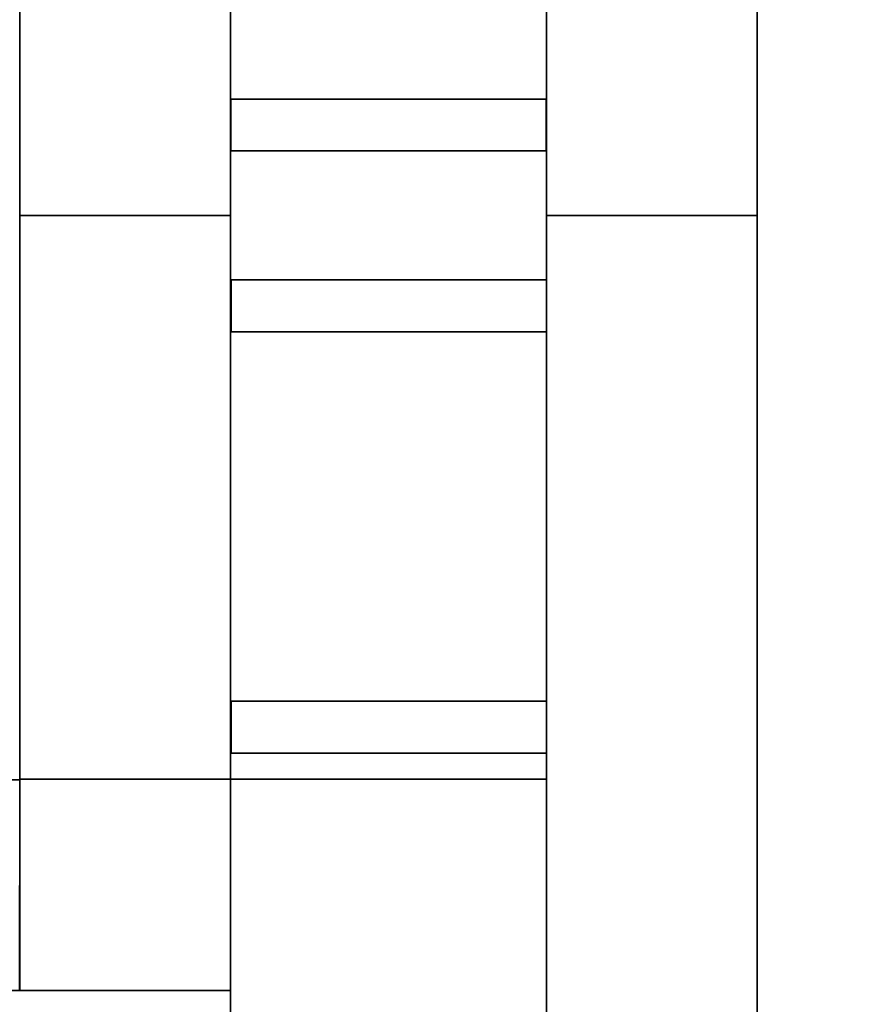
# Model space of a CAD drawing. Header units: millimetres. Extents: x -35 to 33166, y -35 to 31591.
# Tile 41 of 100: x 4347 to 4750, y 213 to 688. Entities that reach past the tile are written whole.
import ezdxf

# ---------------------------------------------------------------- set-up
doc = ezdxf.new("R2010")
doc.units = ezdxf.units.MM
doc.header["$LTSCALE"] = 25.4
doc.layers.get('0').update_dxf_attribs({"true_color": 0xffffff})
for name, color, linetype, true_color in [('end caps & lintels', 7, 'Continuous', 0xffa500), ('ICF - L1', 7, 'Continuous', 0xb4b464), ('ICF - L2', 7, 'Continuous', 0x64ff64)]:
    doc.layers.add(name, color=color, linetype=linetype, true_color=true_color)

# ---------------------------------------------------------------- blocks, each defined once
blk = doc.blocks.new('6XR35_90_C_Web')
for p, q in [((-76.07, -46.84, -12.5), (-76.07, 46.84, -12.5)), ((-76.07, 46.84, -12.5), (76.07, 46.84, -12.5)), ((76.07, 46.84, 12.5), (-76.07, 46.84, 12.5)), ((-76.07, 46.84, 12.5), (-76.07, -46.84, 12.5)), ((-76.07, 46.84, -12.5), (-76.07, 46.84, 12.5)), ((76.07, 46.84, -12.5), (76.07, -46.84, -12.5)), ((76.07, -46.84, 12.5), (76.07, 46.84, 12.5)), ((76.07, 46.84, 12.5), (76.07, 46.84, -12.5)), ((76.07, -46.84, -12.5), (-76.07, -46.84, -12.5)), ((-76.07, -46.84, 12.5), (76.07, -46.84, 12.5)), ((-76.07, -46.84, 12.5), (-76.07, -46.84, -12.5)), ((76.07, -46.84, -12.5), (76.07, -46.84, 12.5))]:
    blk.add_line(p, q)
blk = doc.blocks.new('Group8159')
for p, q in [((-254, -254, 366.53), (-1092.2, -254, 366.53)), ((-254, -254, 0), (-1092.2, -254, 0)), ((-254, -627.8, 366.53), (-254, -254, 366.53)), ((-254, -254, 0), (-254, -627.8, 0)), ((-254, -254, 0), (-254, -254, 366.53)), ((-1092.2, -355.6, 366.53), (-355.6, -355.6, 366.53)), ((-355.6, -355.6, 0), (-1092.2, -355.6, 0)), ((-355.6, -355.6, 366.53), (-355.6, -627.8, 366.53)), ((-355.6, -355.6, 366.53), (-355.6, -355.6, 0)), ((-355.6, -627.8, 0), (-355.6, -355.6, 0)), ((-355.6, -627.8, 366.53), (-254, -627.8, 366.53)), ((-355.6, -627.8, 366.53), (-355.6, -627.8, 0)), ((-355.6, -627.8, 0), (-254, -627.8, 0)), ((-254, -627.8, 0), (-254, -627.8, 366.53))]:
    blk.add_line(p, q)
blk = doc.blocks.new('Group8160')
for p, q in [((0, -627.8, 366.53), (0, 0, 366.53)), ((0, -627.8, 0), (0, 0, 0)), ((-101.6, -227.96, 366.53), (-101.6, -627.8, 366.53)), ((-101.6, -627.8, 0), (-101.6, -227.96, 0)), ((-101.6, -627.8, 366.53), (0, -627.8, 366.53)), ((-101.6, -627.8, 366.53), (-101.6, -627.8, 0)), ((-101.6, -627.8, 0), (0, -627.8, 0)), ((0, -627.8, 0), (0, -627.8, 366.53))]:
    blk.add_line(p, q)
blk = doc.blocks.new('6XR35_90_C_MSG#71')
for name in ['Group8160', 'Group8159']:
    blk.add_blockref(name, (0, 0))
at = {"extrusion": (9.17096e-16, 1, -1.15708e-14)}
for p in [(177.8, 99.45, -381), (177.8, 99.45, -584.2)]:
    blk.add_blockref('6XR35_90_C_Web', p, dxfattribs=at)
blk = doc.blocks.new('Group8155')
for p, q in [((-513.02, -254, 366.53), (-627.8, -254, 366.53)), ((-627.8, -254, 366.53), (-627.8, -355.6, 366.53)), ((-627.8, -254, 0), (-627.8, -355.6, 0)), ((-627.8, -254, 366.53), (-627.8, -254, 0)), ((-627.8, -254, 0), (-254, -254, 0)), ((-513.02, -355.6, 366.53), (-513.02, -254, 366.53)), ((-513.02, -355.6, 457.2), (-513.02, -254, 457.2)), ((-513.02, -254, 457.2), (-513.02, -254, 366.53)), ((-254, -254, 457.2), (-513.02, -254, 457.2)), ((-254, -254, 457.2), (-254, -254, 0)), ((-254, -254, 457.2), (-254, -402.85, 457.2)), ((-254, -254, 0), (-254, -402.85, 0)), ((-627.8, -355.6, 366.53), (-513.02, -355.6, 366.53)), ((-627.8, -355.6, 0), (-627.8, -355.6, 366.53)), ((-627.8, -355.6, 0), (-355.6, -355.6, 0)), ((-513.02, -355.6, 366.53), (-513.02, -355.6, 457.2)), ((-355.6, -355.6, 457.2), (-513.02, -355.6, 457.2)), ((-355.6, -402.85, 457.2), (-355.6, -355.6, 457.2)), ((-355.6, -355.6, 457.2), (-355.6, -355.6, 0)), ((-355.6, -355.6, 0), (-355.6, -402.85, 0)), ((-355.6, -402.85, 0), (-254, -402.85, 0)), ((-254, -402.85, 457.2), (-355.6, -402.85, 457.2)), ((-355.6, -402.85, 457.2), (-355.6, -402.85, 0)), ((-254, -402.85, 0), (-254, -402.85, 457.2))]:
    blk.add_line(p, q)
blk = doc.blocks.new('Group8156')
for p, q in [((-513.02, 0, 366.53), (-627.8, 0, 366.53)), ((-627.8, 0, 366.53), (-627.8, -101.6, 366.53)), ((-627.8, 0, 0), (-627.8, -101.6, 0)), ((-627.8, 0, 366.53), (-627.8, 0, 0)), ((0, 0, 0), (-627.8, 0, 0)), ((-627.8, -101.6, 366.53), (-513.02, -101.6, 366.53)), ((-627.8, -101.6, 0), (-627.8, -101.6, 366.53)), ((-227.79, -101.6, 0), (-627.8, -101.6, 0))]:
    blk.add_line(p, q)
blk = doc.blocks.new('6XR35_90_C_MSG#70')
for name in ['Group8156', 'Group8155']:
    blk.add_blockref(name, (0, 0))
at = {"extrusion": (1, -1.02405e-15, -1.15708e-14)}
blk.add_blockref('6XR35_90_C_Web', (-177.67, 97.84, -584.2), dxfattribs=at)
blk = doc.blocks.new('Group7845')
for p, q in [((-627.8, -254, 0), (-627.8, -355.6, 0)), ((-627.8, -355.6, 457.2), (-627.8, -254, 457.2)), ((-627.8, -254, 457.2), (-627.8, -254, 0)), ((-254, -254, 0), (-627.8, -254, 0)), ((-254, -254, 457.2), (-627.8, -254, 457.2)), ((-254, -685.8, 0), (-254, -254, 0)), ((-254, -254, 457.2), (-254, -254, 0)), ((-254, -254, 457.2), (-254, -685.8, 457.2)), ((-627.8, -355.6, 0), (-627.8, -355.6, 457.2)), ((-355.6, -355.6, 0), (-627.8, -355.6, 0)), ((-355.6, -355.6, 457.2), (-627.8, -355.6, 457.2)), ((-355.6, -685.8, 457.2), (-355.6, -355.6, 457.2)), ((-355.6, -355.6, 457.2), (-355.6, -355.6, 0)), ((-355.6, -685.8, 0), (-355.6, -355.6, 0))]:
    blk.add_line(p, q)
blk = doc.blocks.new('Group7846')
for p, q in [((-627.8, 0, 0), (-627.8, -101.6, 0)), ((-627.8, -101.6, 457.2), (-627.8, 0, 457.2)), ((-627.8, 0, 457.2), (-627.8, 0, 0)), ((-627.8, 0, 457.2), (0, 0, 457.2)), ((0, 0, 0), (-627.8, 0, 0)), ((-627.8, -101.6, 0), (-627.8, -101.6, 457.2)), ((-227.79, -101.6, 457.2), (-627.8, -101.6, 457.2)), ((-227.79, -101.6, 0), (-627.8, -101.6, 0))]:
    blk.add_line(p, q)
blk = doc.blocks.new('6XR35_90_C_MSG#32')
for name in ['Group7846', 'Group7845']:
    blk.add_blockref(name, (0, 0))
at = {"extrusion": (1, -1.02405e-15, 1.15708e-14)}
for p in [(-177.67, 358.96, -584.2), (-177.67, 358.96, -381)]:
    blk.add_blockref('6XR35_90_C_Web', p, dxfattribs=at)
at = {"extrusion": (1, -1.02405e-15, -1.15708e-14)}
for p in [(-177.67, 97.84, -584.2), (-177.67, 97.84, -381)]:
    blk.add_blockref('6XR35_90_C_Web', p, dxfattribs=at)
blk = doc.blocks.new('Group7842')
for p, q in [((-402.85, -355.6, 457.2), (-402.85, -254, 457.2)), ((-402.85, -254, 457.2), (-402.85, -254, 0)), ((-402.85, -254, 0), (-402.85, -355.6, 0)), ((-402.85, -254, 0), (-254, -254, 0)), ((-402.85, -254, 457.2), (-254, -254, 457.2)), ((-254, -627.8, 0), (-254, -254, 0)), ((-254, -254, 457.2), (-254, -254, 0)), ((-254, -627.8, 457.2), (-254, -254, 457.2)), ((-402.85, -355.6, 0), (-402.85, -355.6, 457.2)), ((-402.85, -355.6, 0), (-355.6, -355.6, 0)), ((-355.6, -355.6, 457.2), (-402.85, -355.6, 457.2)), ((-355.6, -355.6, 0), (-355.6, -627.8, 0)), ((-355.6, -627.8, 457.2), (-355.6, -355.6, 457.2)), ((-355.6, -355.6, 457.2), (-355.6, -355.6, 0)), ((-254, -627.8, 457.2), (-355.6, -627.8, 457.2)), ((-355.6, -627.8, 457.2), (-355.6, -627.8, 0)), ((-355.6, -627.8, 0), (-254, -627.8, 0)), ((-254, -627.8, 0), (-254, -627.8, 457.2))]:
    blk.add_line(p, q)
blk = doc.blocks.new('Group7843')
for p, q in [((0, -627.8, 0), (0, 0, 0)), ((0, 0, 457.2), (0, -627.8, 457.2)), ((-101.6, -227.96, 0), (-101.6, -627.8, 0)), ((-101.6, -627.8, 457.2), (-101.6, -227.96, 457.2)), ((0, -627.8, 457.2), (-101.6, -627.8, 457.2)), ((-101.6, -627.8, 457.2), (-101.6, -627.8, 0)), ((-101.6, -627.8, 0), (0, -627.8, 0)), ((0, -627.8, 0), (0, -627.8, 457.2))]:
    blk.add_line(p, q)
blk = doc.blocks.new('6XR35_90_C_MSG#31')
for name in ['Group7843', 'Group7842']:
    blk.add_blockref(name, (0, 0))
at = {"extrusion": (9.17096e-16, 1, 1.15708e-14)}
blk.add_blockref('6XR35_90_C_Web', (177.8, 360.57, -584.2), dxfattribs=at)
at = {"extrusion": (9.17096e-16, 1, -1.15708e-14)}
blk.add_blockref('6XR35_90_C_Web', (177.8, 99.45, -584.2), dxfattribs=at)
blk = doc.blocks.new('Group#3566')
for p, q in [((-402.85, -355.6, 457.2), (-402.85, -254, 457.2)), ((-402.85, -254, 457.2), (-402.85, -254, 0)), ((-402.85, -254, 0), (-402.85, -355.6, 0)), ((-402.85, -254, 0), (-254, -254, 0)), ((-402.85, -254, 457.2), (-254, -254, 457.2)), ((-254, -513.02, 0), (-254, -254, 0)), ((-254, -254, 457.2), (-254, -254, 0)), ((-254, -627.8, 457.2), (-254, -254, 457.2)), ((-402.85, -355.6, 0), (-402.85, -355.6, 457.2)), ((-402.85, -355.6, 0), (-355.6, -355.6, 0)), ((-355.6, -355.6, 457.2), (-402.85, -355.6, 457.2)), ((-355.6, -627.8, 457.2), (-355.6, -355.6, 457.2)), ((-355.6, -355.6, 457.2), (-355.6, -355.6, 0)), ((-355.6, -355.6, 0), (-355.6, -513.02, 0)), ((-355.6, -513.02, 0), (-254, -513.02, 0)), ((-355.6, -513.02, 358.07), (-254, -513.02, 358.07)), ((-355.6, -513.02, 358.07), (-355.6, -513.02, 0)), ((-355.6, -627.8, 358.07), (-355.6, -513.02, 358.07)), ((-254, -513.02, 0), (-254, -513.02, 358.07)), ((-254, -513.02, 358.07), (-254, -627.8, 358.07)), ((-254, -627.8, 358.07), (-355.6, -627.8, 358.07)), ((-355.6, -627.8, 457.2), (-355.6, -627.8, 358.07)), ((-254, -627.8, 457.2), (-355.6, -627.8, 457.2)), ((-254, -627.8, 358.07), (-254, -627.8, 457.2))]:
    blk.add_line(p, q)
blk = doc.blocks.new('Group#3567')
for p, q in [((0, 0, 457.2), (0, -627.8, 457.2)), ((-101.6, -627.8, 457.2), (-101.6, -227.96, 457.2)), ((-101.6, -627.8, 358.07), (-101.6, -513.02, 358.07)), ((0, -513.02, 358.07), (0, -627.8, 358.07)), ((0, -627.8, 358.07), (-101.6, -627.8, 358.07)), ((0, -627.8, 457.2), (-101.6, -627.8, 457.2)), ((-101.6, -627.8, 457.2), (-101.6, -627.8, 358.07)), ((0, -627.8, 358.07), (0, -627.8, 457.2))]:
    blk.add_line(p, q)
blk = doc.blocks.new('6XR35_90_C_MSG#241')
for name in ['Group#3567', 'Group#3566']:
    blk.add_blockref(name, (0, 0))
blk = doc.blocks.new('Group#3568')
for p, q in [((-627.8, -355.6, 358.07), (-627.8, -254, 358.07)), ((-627.8, -254, 358.07), (-254, -254, 358.07)), ((-627.8, -355.6, 457.2), (-627.8, -254, 457.2)), ((-627.8, -254, 457.2), (-627.8, -254, 358.07)), ((-627.8, -254, 457.2), (-254, -254, 457.2)), ((-254, -254, 358.07), (-254, -355.67, 358.07)), ((-254, -254, 457.2), (-254, -254, 358.07)), ((-254, -355.71, 457.2), (-254, -254, 457.2)), ((-355.6, -355.6, 358.07), (-627.8, -355.6, 358.07)), ((-627.8, -355.6, 358.07), (-627.8, -355.6, 457.2)), ((-355.6, -355.6, 457.2), (-627.8, -355.6, 457.2)), ((-254, -355.68, 437.05), (-355.6, -355.6, 358.07)), ((-254, -355.67, 358.07), (-355.6, -355.6, 358.07)), ((-355.6, -355.73, 457.2), (-355.6, -355.6, 358.07)), ((-355.6, -355.6, 457.2), (-355.6, -355.6, 358.07)), ((-355.6, -355.73, 457.2), (-355.6, -355.6, 457.2)), ((-254, -355.71, 457.2), (-355.6, -355.73, 457.2)), ((-254, -355.67, 358.07), (-254, -355.68, 437.05)), ((-254, -355.68, 437.05), (-254, -355.71, 457.2))]:
    blk.add_line(p, q)
blk = doc.blocks.new('Group9619')
for p, q in [((-627.8, -101.6, 358.07), (-627.8, 0, 358.07)), ((-627.8, 0, 358.07), (0, 0, 358.07)), ((-627.8, -101.6, 457.2), (-627.8, 0, 457.2)), ((-627.8, 0, 457.2), (-627.8, 0, 358.07)), ((-627.8, 0, 457.2), (0, 0, 457.2)), ((-227.79, -101.6, 358.07), (-627.8, -101.6, 358.07)), ((-627.8, -101.6, 358.07), (-627.8, -101.6, 457.2)), ((-627.8, -101.6, 457.2), (-227.79, -101.6, 457.2))]:
    blk.add_line(p, q)
blk = doc.blocks.new('6XR35_90_C_MSG#242')
for name in ['Group9619', 'Group#3568']:
    blk.add_blockref(name, (0, 0))
blk = doc.blocks.new('Group#4018')
for p, q in [((-627.8, -254, 0), (-627.8, -355.6, 0)), ((-627.8, -355.6, 457.2), (-627.8, -254, 457.2)), ((-627.8, -254, 457.2), (-627.8, -254, 0)), ((-627.8, -254, 0), (-254, -254, 0)), ((-254, -254, 457.2), (-627.8, -254, 457.2)), ((-254, -254, 0), (-254, -254, 457.2)), ((-254, -254, 457.2), (-254, -402.85, 457.2)), ((-254, -254, 0), (-254, -402.85, 0)), ((-627.8, -355.6, 0), (-627.8, -355.6, 457.2)), ((-355.6, -355.6, 457.2), (-627.8, -355.6, 457.2)), ((-627.8, -355.6, 0), (-355.6, -355.6, 0)), ((-355.6, -402.85, 457.2), (-355.6, -355.6, 457.2)), ((-355.6, -355.6, 457.2), (-355.6, -355.6, 0)), ((-355.6, -355.6, 0), (-355.6, -402.85, 0)), ((-355.6, -402.85, 0), (-254, -402.85, 0)), ((-254, -402.85, 457.2), (-355.6, -402.85, 457.2)), ((-355.6, -402.85, 457.2), (-355.6, -402.85, 0)), ((-254, -402.85, 0), (-254, -402.85, 457.2))]:
    blk.add_line(p, q)
blk = doc.blocks.new('Group#4019')
for p, q in [((-0.02, 0, 98.33), (-627.8, 0, 98.33)), ((-627.8, 0, 98.33), (-627.8, -101.6, 98.33)), ((-627.8, -101.6, 250.87), (-627.8, 0, 250.87)), ((-627.8, 0, 250.87), (-0.02, 0, 250.87)), ((-627.8, 0, 98.33), (-627.8, 0, 0)), ((-627.8, 0, 0), (-627.8, -101.6, 0)), ((-627.8, -101.6, 457.2), (-627.8, 0, 457.2)), ((-627.8, 0, 457.2), (-627.8, 0, 250.87)), ((0, 0, 0), (-627.8, 0, 0)), ((-627.8, 0, 457.2), (0, 0, 457.2)), ((-627.8, -101.6, 98.33), (-227.79, -101.6, 98.33)), ((-227.79, -101.6, 250.87), (-627.8, -101.6, 250.87)), ((-627.8, -101.6, 0), (-627.8, -101.6, 98.33)), ((-627.8, -101.6, 250.87), (-627.8, -101.6, 457.2)), ((-627.8, -101.6, 0), (-227.79, -101.6, 0)), ((-227.79, -101.6, 457.2), (-627.8, -101.6, 457.2))]:
    blk.add_line(p, q)
blk = doc.blocks.new('Group#4020')
for p, q in [((-76.07, 0.49, -12.5), (-76.07, 0.49, 12.5)), ((-76.07, 0.49, 12.5), (76.07, 0.49, 12.5)), ((76.07, 0.49, -12.5), (-76.07, 0.49, -12.5)), ((-76.07, 0.49, 12.5), (-76.07, -46.84, 12.5)), ((-76.07, 0.49, -12.5), (-76.07, -46.84, -12.5)), ((76.07, 0.49, 12.5), (76.07, 0.49, -12.5)), ((76.07, 0.49, 12.5), (76.07, -46.84, 12.5)), ((76.07, 0.49, -12.5), (76.07, -46.84, -12.5)), ((-76.07, -46.84, -12.5), (-76.07, -46.84, 12.5)), ((-76.07, -46.84, -12.5), (76.07, -46.84, -12.5)), ((-76.07, -46.84, 12.5), (76.07, -46.84, 12.5)), ((76.07, -46.84, -12.5), (76.07, -46.84, 12.5))]:
    blk.add_line(p, q)
blk = doc.blocks.new('6XR35_90_C_MSG#281')
for name in ['Group#4019', 'Group#4018']:
    blk.add_blockref(name, (0, 0))
at = {"extrusion": (1, -1.02405e-15, 1.15708e-14)}
blk.add_blockref('6XR35_90_C_Web', (-177.67, 358.96, -584.2), dxfattribs=at)
at = {"extrusion": (1, -1.02405e-15, -1.15708e-14)}
blk.add_blockref('Group#4020', (-177.67, 97.84, -584.2), dxfattribs=at)
blk = doc.blocks.new('Group#4023')
for p, q in [((-1092.2, -254, 457.2), (-254, -254, 457.2)), ((-355.85, -254, 374.67), (-355.6, -355.6, 250.87)), ((-355.6, -355.6, 250.87), (-355.8, -254, 250.87)), ((-355.8, -254, 250.87), (-254, -254, 250.87)), ((-254, -254, 250.87), (-254, -355.85, 250.87)), ((-254, -254, 250.87), (-254, -254, 457.2)), ((-254, -254, 457.2), (-254, -355.85, 457.2)), ((-355.6, -355.6, 250.87), (-355.85, -355.6, 457.2)), ((-355.6, -355.6, 457.2), (-355.85, -355.6, 457.2)), ((-355.6, -355.85, 250.87), (-355.6, -355.6, 250.87)), ((-355.6, -355.85, 457.2), (-355.6, -355.6, 457.2)), ((-355.6, -355.6, 457.2), (-355.6, -355.6, 250.87)), ((-254, -355.85, 250.87), (-355.6, -355.85, 250.87)), ((-254, -355.85, 457.2), (-355.6, -355.85, 457.2)), ((-355.6, -355.85, 457.2), (-355.6, -355.85, 250.87)), ((-254, -355.85, 250.87), (-254, -355.85, 457.2))]:
    blk.add_line(p, q)
blk = doc.blocks.new('Group#4024')
for p, q in [((-355.85, -355.6, 98.33), (-355.84, -254, 98.33)), ((-355.84, -254, 98.33), (-355.71, -254, 0)), ((-254, -254, 98.33), (-355.84, -254, 98.33)), ((-355.71, -254, 0), (-355.73, -355.6, 0)), ((-355.71, -254, 0), (-254, -254, 0)), ((-254, -355.85, 98.33), (-254, -254, 98.33)), ((-254, -254, 0), (-254, -355.85, 0)), ((-254, -254, 98.33), (-254, -254, 0)), ((-355.73, -355.6, 0), (-355.85, -355.6, 98.33)), ((-355.85, -355.6, 98.33), (-355.6, -355.6, 98.33)), ((-355.73, -355.6, 0), (-355.6, -355.6, 0)), ((-355.6, -355.6, 98.33), (-355.6, -355.85, 98.33)), ((-355.6, -355.6, 0), (-355.6, -355.85, 0)), ((-355.6, -355.6, 98.33), (-355.6, -355.6, 0)), ((-355.6, -355.85, 0), (-254, -355.85, 0)), ((-254, -355.85, 98.33), (-355.6, -355.85, 98.33)), ((-355.6, -355.85, 98.33), (-355.6, -355.85, 0)), ((-254, -355.85, 0), (-254, -355.85, 98.33))]:
    blk.add_line(p, q)
blk = doc.blocks.new('Group#4025')
for p, q in [((-254, -355.86, 0), (-355.6, -355.87, 0)), ((-355.6, -355.87, 0), (-355.6, -355.88, 98.33)), ((-254, -355.87, 98.33), (-355.6, -355.88, 98.33)), ((-355.6, -355.87, 0), (-355.6, -627.8, 0)), ((-355.6, -355.88, 98.33), (-355.6, -627.8, 98.33)), ((-254, -355.87, 98.33), (-254, -355.86, 0)), ((-254, -355.86, 0), (-254, -627.8, 0)), ((-254, -627.8, 98.33), (-254, -355.87, 98.33)), ((-355.6, -627.8, 98.33), (-254, -627.8, 98.33)), ((-355.6, -627.8, 0), (-254, -627.8, 0)), ((-355.6, -627.8, 98.33), (-355.6, -627.8, 0)), ((-254, -627.8, 0), (-254, -627.8, 98.33))]:
    blk.add_line(p, q)
blk = doc.blocks.new('Group10214')
for p, q in [((-355.6, -355.88, 250.87), (-355.6, -355.85, 457.2)), ((-355.6, -355.85, 457.2), (-254, -355.85, 457.2)), ((-355.6, -627.8, 457.2), (-355.6, -355.85, 457.2)), ((-254, -355.87, 250.87), (-355.6, -355.88, 250.87)), ((-355.6, -627.8, 250.87), (-355.6, -355.88, 250.87)), ((-254, -355.85, 457.2), (-254, -355.87, 250.87)), ((-254, -627.8, 457.2), (-254, -355.85, 457.2)), ((-254, -355.87, 250.87), (-254, -627.8, 250.87)), ((-254, -627.8, 250.87), (-355.6, -627.8, 250.87)), ((-355.6, -627.8, 457.2), (-355.6, -627.8, 250.87)), ((-254, -627.8, 457.2), (-355.6, -627.8, 457.2)), ((-254, -627.8, 250.87), (-254, -627.8, 457.2))]:
    blk.add_line(p, q)
blk = doc.blocks.new('Group#4026')
for p, q in [((0, -627.8, 0), (0, 0, 0)), ((0, 0, 457.2), (0, -627.8, 457.2)), ((-101.6, -627.8, 0), (-101.6, -227.96, 0)), ((-101.6, -627.8, 457.2), (-101.6, -227.96, 457.2)), ((0, -627.8, 457.2), (-101.6, -627.8, 457.2)), ((-101.6, -627.8, 457.2), (-101.6, -627.8, 0)), ((-101.6, -627.8, 0), (0, -627.8, 0)), ((0, -627.8, 0), (0, -627.8, 457.2))]:
    blk.add_line(p, q)
blk = doc.blocks.new('Group#4028')
for p, q in [((-76.07, -1.12, 12.5), (76.07, -1.12, 12.5)), ((76.07, -1.12, -12.5), (-76.07, -1.12, -12.5)), ((-76.07, -1.12, -12.5), (-76.07, -1.12, 12.5)), ((-76.07, -46.84, -12.5), (-76.07, -1.12, -12.5)), ((-76.07, -46.84, 12.5), (-76.07, -1.12, 12.5)), ((76.07, -1.12, 12.5), (76.07, -1.12, -12.5)), ((76.07, -46.84, -12.5), (76.07, -1.12, -12.5)), ((76.07, -46.84, 12.5), (76.07, -1.12, 12.5)), ((-76.07, -46.84, -12.5), (76.07, -46.84, -12.5)), ((76.07, -46.84, 12.5), (-76.07, -46.84, 12.5)), ((-76.07, -46.84, 12.5), (-76.07, -46.84, -12.5)), ((76.07, -46.84, 12.5), (76.07, -46.84, -12.5))]:
    blk.add_line(p, q)
blk = doc.blocks.new('Group#4031')
for p, q in [((-76.07, -1.12, 12.5), (76.07, -1.12, 12.5)), ((76.07, -1.12, -12.5), (-76.07, -1.12, -12.5)), ((-76.07, -1.12, -12.5), (-76.07, -1.12, 12.5)), ((-76.07, -46.84, -12.5), (-76.07, -1.12, -12.5)), ((-76.07, -46.84, 12.5), (-76.07, -1.12, 12.5)), ((76.07, -1.12, 12.5), (76.07, -1.12, -12.5)), ((76.07, -46.84, -12.5), (76.07, -1.12, -12.5)), ((76.07, -46.84, 12.5), (76.07, -1.12, 12.5)), ((-76.07, -46.84, -12.5), (76.07, -46.84, -12.5)), ((76.07, -46.84, 12.5), (-76.07, -46.84, 12.5)), ((-76.07, -46.84, 12.5), (-76.07, -46.84, -12.5)), ((76.07, -46.84, 12.5), (76.07, -46.84, -12.5))]:
    blk.add_line(p, q)
blk = doc.blocks.new('6XR35_90_C_MSG#282')
for name in ['Group#4026', 'Group#4023', 'Group#4024', 'Group10214', 'Group#4025']:
    blk.add_blockref(name, (0, 0))
at = {"extrusion": (9.17096e-16, 1, -1.15708e-14)}
for name, p in [('Group#4031', (177.8, 99.45, -381)), ('Group#4028', (177.8, 99.45, -584.2))]:
    blk.add_blockref(name, p, dxfattribs=at)
blk = doc.blocks.new('Group3573')
at = {"layer": 'ICF - L1'}
for name, p, rotation in [('6XR35_90_C_MSG#70', (4347.41, 1221.02, 357.2), 90.00000000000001), ('6XR35_90_C_MSG#281', (4347.41, 1221.02, 3100.4), 90.00000000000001), ('6XR35_90_C_MSG#32', (4703.01, -34.58, -100), 270), ('6XR35_90_C_MSG#242', (4703.01, -34.58, 2643.2), 270)]:
    blk.add_blockref(name, p, dxfattribs=dict(at, rotation=rotation))
at = {"layer": 'ICF - L1', "extrusion": (0, 0, -1), "zscale": -1}
for name, p, rotation in [('6XR35_90_C_MSG#31', (-4347.41, 1221.02, 100), 360), ('6XR35_90_C_MSG#241', (-4347.41, 1221.02, -2643.2), 360), ('6XR35_90_C_MSG#71', (-4703.01, -34.58, -357.2), 180), ('6XR35_90_C_MSG#282', (-4703.01, -34.58, -3100.4), 180)]:
    blk.add_blockref(name, p, dxfattribs=dict(at, rotation=rotation))
blk = doc.blocks.new('Group#3783')
for p, q in [((-627.8, -254, 0), (-627.8, -355.6, 0)), ((-627.8, -355.6, 457.2), (-627.8, -254, 457.2)), ((-627.8, -254, 457.2), (-627.8, -254, 0)), ((-254, -254, 0), (-627.8, -254, 0)), ((-254, -254, 457.2), (-627.8, -254, 457.2)), ((-254, -685.8, 0), (-254, -254, 0)), ((-254, -254, 457.2), (-254, -254, 0)), ((-254, -254, 457.2), (-254, -685.8, 457.2)), ((-627.8, -355.6, 0), (-627.8, -355.6, 457.2)), ((-355.6, -355.6, 0), (-627.8, -355.6, 0)), ((-355.6, -355.6, 457.2), (-627.8, -355.6, 457.2)), ((-355.6, -685.8, 0), (-355.6, -355.6, 0)), ((-355.6, -685.8, 457.2), (-355.6, -355.6, 457.2)), ((-355.6, -355.6, 457.2), (-355.6, -355.6, 0))]:
    blk.add_line(p, q)
blk = doc.blocks.new('Group#3784')
for p, q in [((-627.8, 0, 0), (-627.8, -101.6, 0)), ((-627.8, -101.6, 457.2), (-627.8, 0, 457.2)), ((-627.8, 0, 457.2), (-627.8, 0, 0)), ((-627.8, 0, 457.2), (0, 0, 457.2)), ((0, 0, 0), (-627.8, 0, 0)), ((-627.8, -101.6, 0), (-627.8, -101.6, 457.2)), ((-227.79, -101.6, 457.2), (-627.8, -101.6, 457.2)), ((-227.79, -101.6, 0), (-627.8, -101.6, 0))]:
    blk.add_line(p, q)
blk = doc.blocks.new('6XR35_90_C#3_MSG#17')
for name in ['Group#3784', 'Group#3783']:
    blk.add_blockref(name, (0, 0))
at = {"extrusion": (1, -1.02405e-15, 1.15708e-14)}
for p in [(-177.67, 358.96, -584.2), (-177.67, 358.96, -381)]:
    blk.add_blockref('6XR35_90_C_Web', p, dxfattribs=at)
at = {"extrusion": (1, -1.02405e-15, -1.15708e-14)}
for p in [(-177.67, 97.84, -584.2), (-177.67, 97.84, -381)]:
    blk.add_blockref('6XR35_90_C_Web', p, dxfattribs=at)
blk = doc.blocks.new('Group#3781')
for p, q in [((-402.85, -355.6, 457.2), (-402.85, -254, 457.2)), ((-402.85, -254, 457.2), (-402.85, -254, 0)), ((-402.85, -254, 0), (-402.85, -355.6, 0)), ((-402.85, -254, 0), (-254, -254, 0)), ((-402.85, -254, 457.2), (-254, -254, 457.2)), ((-254, -627.8, 0), (-254, -254, 0)), ((-254, -254, 457.2), (-254, -254, 0)), ((-254, -627.8, 457.2), (-254, -254, 457.2)), ((-402.85, -355.6, 0), (-402.85, -355.6, 457.2)), ((-402.85, -355.6, 0), (-355.6, -355.6, 0)), ((-355.6, -355.6, 457.2), (-402.85, -355.6, 457.2)), ((-355.6, -355.6, 0), (-355.6, -627.8, 0)), ((-355.6, -627.8, 457.2), (-355.6, -355.6, 457.2)), ((-355.6, -355.6, 457.2), (-355.6, -355.6, 0)), ((-254, -627.8, 457.2), (-355.6, -627.8, 457.2)), ((-355.6, -627.8, 457.2), (-355.6, -627.8, 0)), ((-355.6, -627.8, 0), (-254, -627.8, 0)), ((-254, -627.8, 0), (-254, -627.8, 457.2))]:
    blk.add_line(p, q)
blk = doc.blocks.new('Group#3782')
for p, q in [((0, -627.8, 0), (0, 0, 0)), ((0, 0, 457.2), (0, -627.8, 457.2)), ((-101.6, -227.96, 0), (-101.6, -627.8, 0)), ((-101.6, -627.8, 457.2), (-101.6, -227.96, 457.2)), ((0, -627.8, 457.2), (-101.6, -627.8, 457.2)), ((-101.6, -627.8, 457.2), (-101.6, -627.8, 0)), ((-101.6, -627.8, 0), (0, -627.8, 0)), ((0, -627.8, 0), (0, -627.8, 457.2))]:
    blk.add_line(p, q)
blk = doc.blocks.new('6XR35_90_C#3_MSG#16')
for name in ['Group#3782', 'Group#3781']:
    blk.add_blockref(name, (0, 0))
at = {"extrusion": (9.17096e-16, 1, 1.15708e-14)}
blk.add_blockref('6XR35_90_C_Web', (177.8, 360.57, -584.2), dxfattribs=at)
at = {"extrusion": (9.17096e-16, 1, -1.15708e-14)}
blk.add_blockref('6XR35_90_C_Web', (177.8, 99.45, -584.2), dxfattribs=at)
blk = doc.blocks.new('Group9456')
for p, q in [((-254, -254, 233.93), (-1092.2, -254, 233.93)), ((-254, -254, 0), (-1092.2, -254, 0)), ((-254, -627.8, 233.93), (-254, -254, 233.93)), ((-254, -254, 0), (-254, -627.8, 0)), ((-254, -254, 0), (-254, -254, 233.93)), ((-1092.2, -355.6, 233.93), (-355.6, -355.6, 233.93)), ((-355.6, -355.6, 0), (-1092.2, -355.6, 0)), ((-355.6, -355.6, 233.93), (-355.6, -627.8, 233.93)), ((-355.6, -355.6, 233.93), (-355.6, -355.6, 0)), ((-355.6, -627.8, 0), (-355.6, -355.6, 0)), ((-355.6, -627.8, 233.93), (-254, -627.8, 233.93)), ((-355.6, -627.8, 233.93), (-355.6, -627.8, 0)), ((-355.6, -627.8, 0), (-254, -627.8, 0)), ((-254, -627.8, 0), (-254, -627.8, 233.93))]:
    blk.add_line(p, q)
blk = doc.blocks.new('Group9457')
for p, q in [((0, -627.8, 233.93), (0, 0, 233.93)), ((0, -627.8, 0), (0, 0, 0)), ((-101.6, -227.96, 233.93), (-101.6, -627.8, 233.93)), ((-101.6, -627.8, 0), (-101.6, -227.96, 0)), ((-101.6, -627.8, 233.93), (0, -627.8, 233.93)), ((-101.6, -627.8, 233.93), (-101.6, -627.8, 0)), ((-101.6, -627.8, 0), (0, -627.8, 0)), ((0, -627.8, 0), (0, -627.8, 233.93))]:
    blk.add_line(p, q)
blk = doc.blocks.new('6XR35_90_C#3_MSG#38')
for name in ['Group9457', 'Group9456']:
    blk.add_blockref(name, (0, 0))
at = {"extrusion": (9.17096e-16, 1, -1.15708e-14)}
for p in [(177.8, 99.45, -381), (177.8, 99.45, -584.2)]:
    blk.add_blockref('6XR35_90_C_Web', p, dxfattribs=at)
blk = doc.blocks.new('Group9453')
for p, q in [((-513.02, -254, 233.93), (-627.8, -254, 233.93)), ((-627.8, -254, 233.93), (-627.8, -355.6, 233.93)), ((-627.8, -254, 233.93), (-627.8, -254, 0)), ((-627.8, -254, 0), (-627.8, -355.6, 0)), ((-254, -254, 0), (-627.8, -254, 0)), ((-513.02, -355.6, 233.93), (-513.02, -254, 233.93)), ((-513.02, -355.6, 457.2), (-513.02, -254, 457.2)), ((-513.02, -254, 457.2), (-513.02, -254, 233.93)), ((-254, -254, 457.2), (-513.02, -254, 457.2)), ((-254, -254, 0), (-254, -402.85, 0)), ((-254, -254, 457.2), (-254, -254, 0)), ((-254, -254, 457.2), (-254, -402.85, 457.2)), ((-627.8, -355.6, 233.93), (-513.02, -355.6, 233.93)), ((-627.8, -355.6, 0), (-627.8, -355.6, 233.93)), ((-627.8, -355.6, 0), (-355.6, -355.6, 0)), ((-513.02, -355.6, 233.93), (-513.02, -355.6, 457.2)), ((-355.6, -355.6, 457.2), (-513.02, -355.6, 457.2)), ((-355.6, -402.85, 457.2), (-355.6, -355.6, 457.2)), ((-355.6, -355.6, 457.2), (-355.6, -355.6, 0)), ((-355.6, -355.6, 0), (-355.6, -402.85, 0)), ((-355.6, -402.85, 0), (-254, -402.85, 0)), ((-254, -402.85, 457.2), (-355.6, -402.85, 457.2)), ((-355.6, -402.85, 457.2), (-355.6, -402.85, 0)), ((-254, -402.85, 0), (-254, -402.85, 457.2))]:
    blk.add_line(p, q)
blk = doc.blocks.new('Group9454')
for p, q in [((-513.02, 0, 233.93), (-627.8, 0, 233.93)), ((-627.8, 0, 233.93), (-627.8, -101.6, 233.93)), ((-627.8, 0, 0), (-627.8, -101.6, 0)), ((-627.8, 0, 233.93), (-627.8, 0, 0)), ((0, 0, 0), (-627.8, 0, 0)), ((-627.8, -101.6, 233.93), (-513.02, -101.6, 233.93)), ((-627.8, -101.6, 0), (-627.8, -101.6, 233.93)), ((-227.79, -101.6, 0), (-627.8, -101.6, 0))]:
    blk.add_line(p, q)
blk = doc.blocks.new('6XR35_90_C#3_MSG#37')
for name in ['Group9454', 'Group9453']:
    blk.add_blockref(name, (0, 0))
at = {"extrusion": (1, -1.02405e-15, -1.15708e-14)}
blk.add_blockref('6XR35_90_C_Web', (-177.67, 97.84, -584.2), dxfattribs=at)
blk = doc.blocks.new('Group10163')
for p, q in [((-627.8, -355.6, 232.67), (-627.8, -254, 232.67)), ((-627.8, -254, 232.67), (-513.02, -254, 232.67)), ((-627.8, -355.6, 457.2), (-627.8, -254, 457.2)), ((-627.8, -254, 457.2), (-627.8, -254, 232.67)), ((-254, -254, 457.2), (-627.8, -254, 457.2)), ((-513.02, -355.6, 232.67), (-513.02, -254, 232.67)), ((-513.02, -254, 232.67), (-513.02, -254, 0)), ((-513.02, -254, 0), (-513.02, -355.6, 0)), ((-254, -254, 0), (-513.02, -254, 0)), ((-254, -254, 0), (-254, -402.85, 0)), ((-254, -254, 457.2), (-254, -254, 0)), ((-254, -254, 457.2), (-254, -402.85, 457.2)), ((-513.02, -355.6, 232.67), (-627.8, -355.6, 232.67)), ((-627.8, -355.6, 232.67), (-627.8, -355.6, 457.2)), ((-355.6, -355.6, 457.2), (-627.8, -355.6, 457.2)), ((-513.02, -355.6, 0), (-513.02, -355.6, 232.67)), ((-513.02, -355.6, 0), (-355.6, -355.6, 0)), ((-355.6, -402.85, 457.2), (-355.6, -355.6, 457.2)), ((-355.6, -355.6, 457.2), (-355.6, -355.6, 0)), ((-355.6, -355.6, 0), (-355.6, -402.85, 0)), ((-355.6, -402.85, 0), (-254, -402.85, 0)), ((-254, -402.85, 457.2), (-355.6, -402.85, 457.2)), ((-355.6, -402.85, 457.2), (-355.6, -402.85, 0)), ((-254, -402.85, 0), (-254, -402.85, 457.2))]:
    blk.add_line(p, q)
blk = doc.blocks.new('Group10164')
for p, q in [((-627.8, -101.6, 232.67), (-627.8, 0, 232.67)), ((-627.8, 0, 232.67), (-513.02, 0, 232.67)), ((-627.8, -101.6, 457.2), (-627.8, 0, 457.2)), ((-627.8, 0, 457.2), (-627.8, 0, 232.67)), ((-627.8, 0, 457.2), (0, 0, 457.2)), ((-513.02, -101.6, 232.67), (-627.8, -101.6, 232.67)), ((-627.8, -101.6, 232.67), (-627.8, -101.6, 457.2)), ((-227.79, -101.6, 457.2), (-627.8, -101.6, 457.2))]:
    blk.add_line(p, q)
blk = doc.blocks.new('6XR35_90_C#3_MSG#76')
for name in ['Group10164', 'Group10163']:
    blk.add_blockref(name, (0, 0))
at = {"extrusion": (1, -1.02405e-15, 1.15708e-14)}
blk.add_blockref('6XR35_90_C_Web', (-177.67, 358.96, -584.2), dxfattribs=at)
blk = doc.blocks.new('Group10166')
for p, q in [((-355.86, -254, 457.2), (-254, -254, 457.2)), ((-355.83, -254, 453.54), (-355.67, -254, 232.67)), ((-355.6, -355.6, 232.67), (-355.67, -254, 232.67)), ((-355.67, -254, 232.67), (-254, -254, 232.67)), ((-254, -254, 232.67), (-254, -355.6, 232.67)), ((-254, -254, 232.67), (-254, -254, 457.2)), ((-254, -254, 457.2), (-254, -355.6, 457.2)), ((-355.6, -355.6, 232.67), (-355.76, -355.6, 457.2)), ((-355.6, -355.6, 457.2), (-355.76, -355.6, 457.2)), ((-355.6, -355.85, 232.67), (-355.6, -355.6, 232.67)), ((-355.6, -627.8, 457.2), (-355.6, -355.6, 457.2)), ((-355.6, -355.6, 457.2), (-355.6, -355.6, 232.67)), ((-355.6, -627.8, 232.67), (-355.6, -355.85, 232.67)), ((-254, -355.6, 232.67), (-254, -355.85, 232.67)), ((-254, -355.6, 457.2), (-254, -627.8, 457.2)), ((-254, -355.85, 232.67), (-254, -627.8, 232.67)), ((-254, -627.8, 232.67), (-355.6, -627.8, 232.67)), ((-254, -627.8, 457.2), (-355.6, -627.8, 457.2)), ((-355.6, -627.8, 457.2), (-355.6, -627.8, 232.67)), ((-254, -627.8, 232.67), (-254, -627.8, 457.2))]:
    blk.add_line(p, q)
blk = doc.blocks.new('Group10167')
for p, q in [((0, 0, 232.67), (0, -627.8, 232.67)), ((0, 0, 457.2), (0, -627.8, 457.2)), ((-101.6, -627.8, 232.67), (-101.6, -227.96, 232.67)), ((-101.6, -227.96, 457.2), (-101.6, -627.8, 457.2)), ((0, -627.8, 232.67), (-101.6, -627.8, 232.67)), ((0, -627.8, 457.2), (-101.6, -627.8, 457.2)), ((-101.6, -627.8, 457.2), (-101.6, -627.8, 232.67)), ((0, -627.8, 232.67), (0, -627.8, 457.2))]:
    blk.add_line(p, q)
blk = doc.blocks.new('6XR35_90_C#3_MSG#77')
for name in ['Group10167', 'Group10166']:
    blk.add_blockref(name, (0, 0))
at = {"extrusion": (9.17096e-16, 1, 1.15708e-14)}
for p in [(177.8, 360.57, -381), (177.8, 360.57, -584.2)]:
    blk.add_blockref('6XR35_90_C_Web', p, dxfattribs=at)
blk = doc.blocks.new('Group10428')
for p, q in [((-402.85, -355.6, 457.2), (-402.85, -254, 457.2)), ((-402.85, -254, 457.2), (-402.85, -254, 0)), ((-402.85, -254, 0), (-402.85, -355.6, 0)), ((-402.85, -254, 0), (-254, -254, 0)), ((-402.85, -254, 457.2), (-254, -254, 457.2)), ((-254, -254, 0), (-254, -627.8, 0)), ((-254, -254, 457.2), (-254, -254, 0)), ((-254, -358.02, 457.2), (-254, -254, 457.2)), ((-402.85, -355.6, 0), (-402.85, -355.6, 457.2)), ((-402.85, -355.6, 0), (-355.6, -355.6, 0)), ((-355.6, -355.6, 457.2), (-402.85, -355.6, 457.2)), ((-355.6, -358.02, 457.2), (-355.6, -355.6, 457.2)), ((-355.6, -355.6, 457.2), (-355.6, -355.6, 0)), ((-355.6, -355.6, 0), (-355.6, -627.8, 0)), ((-355.6, -358.02, 457.2), (-355.6, -358.02, 124.2)), ((-355.6, -358.02, 124.2), (-254, -358.02, 124.2)), ((-254, -358.02, 457.2), (-355.6, -358.02, 457.2)), ((-355.6, -358.02, 124.2), (-355.6, -627.8, 124.2)), ((-254, -358.02, 124.2), (-254, -358.02, 457.2)), ((-254, -627.8, 124.2), (-254, -358.02, 124.2)), ((-355.6, -627.8, 124.2), (-254, -627.8, 124.2)), ((-355.6, -627.8, 124.2), (-355.6, -627.8, 0)), ((-355.6, -627.8, 0), (-254, -627.8, 0)), ((-254, -627.8, 0), (-254, -627.8, 124.2))]:
    blk.add_line(p, q)
blk = doc.blocks.new('Group10429')
for p, q in [((0, -627.8, 0), (0, 0, 0)), ((-101.6, -227.96, 0), (-101.6, -627.8, 0)), ((-101.6, -358.02, 124.2), (-101.6, -627.8, 124.2)), ((0, -627.8, 124.2), (0, -358.02, 124.2)), ((-101.6, -627.8, 124.2), (0, -627.8, 124.2)), ((-101.6, -627.8, 124.2), (-101.6, -627.8, 0)), ((-101.6, -627.8, 0), (0, -627.8, 0)), ((0, -627.8, 0), (0, -627.8, 124.2))]:
    blk.add_line(p, q)
blk = doc.blocks.new('Group10430')
for p, q in [((-76.07, 24.75, 12.5), (76.07, 24.75, 12.5)), ((76.07, 24.75, -12.5), (-76.07, 24.75, -12.5)), ((-76.07, 24.75, -12.5), (-76.07, 24.75, 12.5)), ((-76.07, -46.84, -12.5), (-76.07, 24.75, -12.5)), ((-76.07, -46.84, 12.5), (-76.07, 24.75, 12.5)), ((76.07, 24.75, 12.5), (76.07, 24.75, -12.5)), ((76.07, -46.84, -12.5), (76.07, 24.75, -12.5)), ((76.07, -46.84, 12.5), (76.07, 24.75, 12.5)), ((-76.07, -46.84, -12.5), (76.07, -46.84, -12.5)), ((76.07, -46.84, 12.5), (-76.07, -46.84, 12.5)), ((-76.07, -46.84, 12.5), (-76.07, -46.84, -12.5)), ((76.07, -46.84, 12.5), (76.07, -46.84, -12.5))]:
    blk.add_line(p, q)
blk = doc.blocks.new('6XR35_90_C#3_MSG#99')
for name in ['Group10429', 'Group10428']:
    blk.add_blockref(name, (0, 0))
at = {"extrusion": (9.17096e-16, 1, -1.15708e-14)}
blk.add_blockref('Group10430', (177.8, 99.45, -584.2), dxfattribs=at)
blk = doc.blocks.new('Group10433')
for p, q in [((-254, -254, 124.2), (-627.8, -254, 124.2)), ((-627.8, -254, 124.2), (-627.8, -355.6, 124.2)), ((-627.8, -254), (-627.8, -355.6)), ((-627.8, -254, 124.2), (-627.8, -254)), ((-627.8, -254), (-254, -254)), ((-254, -685.8, 124.2), (-254, -254, 124.2)), ((-254, -254), (-254, -685.8)), ((-254, -254, 124.2), (-254, -254)), ((-627.8, -355.6, 124.2), (-355.6, -355.6, 124.2)), ((-627.8, -355.6), (-627.8, -355.6, 124.2)), ((-355.6, -355.6), (-627.8, -355.6)), ((-355.6, -355.6, 124.2), (-355.6, -685.8, 124.2)), ((-355.6, -355.6, 124.2), (-355.6, -355.6)), ((-355.6, -355.6), (-355.6, -685.8))]:
    blk.add_line(p, q)
blk = doc.blocks.new('Group10434')
for p, q in [((0, 0, 124.2), (-627.8, 0, 124.2)), ((-627.8, 0, 124.2), (-627.8, -101.6, 124.2)), ((-627.8, 0, 0), (-627.8, -101.6, 0)), ((-627.8, 0, 124.2), (-627.8, 0, 0)), ((0, 0, 0), (-627.8, 0, 0)), ((-627.8, -101.6, 124.2), (-227.79, -101.6, 124.2)), ((-627.8, -101.6, 0), (-627.8, -101.6, 124.2)), ((-227.79, -101.6, 0), (-627.8, -101.6, 0))]:
    blk.add_line(p, q)
blk = doc.blocks.new('Group10436')
for p, q in [((-76.07, 26.36, -12.5), (-76.07, 26.36, 12.5)), ((-76.07, 26.36, 12.5), (76.07, 26.36, 12.5)), ((76.07, 26.36, -12.5), (-76.07, 26.36, -12.5)), ((-76.07, 26.36, 12.5), (-76.07, -46.84, 12.5)), ((-76.07, 26.36, -12.5), (-76.07, -46.84, -12.5)), ((76.07, 26.36, 12.5), (76.07, 26.36, -12.5)), ((76.07, 26.36, 12.5), (76.07, -46.84, 12.5)), ((76.07, 26.36, -12.5), (76.07, -46.84, -12.5)), ((-76.07, -46.84, -12.5), (-76.07, -46.84, 12.5)), ((-76.07, -46.84, -12.5), (76.07, -46.84, -12.5)), ((-76.07, -46.84, 12.5), (76.07, -46.84, 12.5)), ((76.07, -46.84, -12.5), (76.07, -46.84, 12.5))]:
    blk.add_line(p, q)
blk = doc.blocks.new('Group10437')
for p, q in [((-76.07, 26.36, -12.5), (-76.07, 26.36, 12.5)), ((-76.07, 26.36, 12.5), (76.07, 26.36, 12.5)), ((76.07, 26.36, -12.5), (-76.07, 26.36, -12.5)), ((-76.07, 26.36, 12.5), (-76.07, -46.84, 12.5)), ((-76.07, 26.36, -12.5), (-76.07, -46.84, -12.5)), ((76.07, 26.36, 12.5), (76.07, 26.36, -12.5)), ((76.07, 26.36, 12.5), (76.07, -46.84, 12.5)), ((76.07, 26.36, -12.5), (76.07, -46.84, -12.5)), ((-76.07, -46.84, -12.5), (-76.07, -46.84, 12.5)), ((-76.07, -46.84, -12.5), (76.07, -46.84, -12.5)), ((-76.07, -46.84, 12.5), (76.07, -46.84, 12.5)), ((76.07, -46.84, -12.5), (76.07, -46.84, 12.5))]:
    blk.add_line(p, q)
blk = doc.blocks.new('6XR35_90_C#3_MSG#100')
for name in ['Group10434', 'Group10433']:
    blk.add_blockref(name, (0, 0))
at = {"extrusion": (1, -1.02405e-15, -1.15708e-14)}
for name, p in [('Group10436', (-177.67, 97.84, -584.2)), ('Group10437', (-177.67, 97.84, -381))]:
    blk.add_blockref(name, p, dxfattribs=at)
blk = doc.blocks.new('Group3664')
at = {"layer": 'ICF - L2', "extrusion": (0, 0, -1), "zscale": -1}
for name, p, rotation in [('6XR35_90_C#3_MSG#16', (-4347.41, 1221.02, -3557.6), 360), ('6XR35_90_C#3_MSG#99', (-4347.41, 1221.02, -6300.8), 360), ('6XR35_90_C#3_MSG#38', (-4703.01, -34.58, -4014.8), 180), ('6XR35_90_C#3_MSG#77', (-4703.01, -34.58, -5843.6), 180)]:
    blk.add_blockref(name, p, dxfattribs=dict(at, rotation=rotation))
at = {"layer": 'ICF - L2'}
for name, p, rotation in [('6XR35_90_C#3_MSG#37', (4347.41, 1221.02, 4014.8), 90.00000000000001), ('6XR35_90_C#3_MSG#76', (4347.41, 1221.02, 5843.6), 90.00000000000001), ('6XR35_90_C#3_MSG#17', (4703.01, -34.58, 3557.6), 270), ('6XR35_90_C#3_MSG#100', (4703.01, -34.58, 6300.8), 270)]:
    blk.add_blockref(name, p, dxfattribs=dict(at, rotation=rotation))
blk = doc.blocks.new('Group4849')
for p, q in [((4449.01, 321.274, 4250), (4449.01, 758, 4250)), ((4449.01, 758, 4250), (4449.01, 758, 4187)), ((4449.01, 758, 4187), (4449.01, 321.274, 4187)), ((4449.01, 758, 4250), (4601.41, 758, 4250)), ((4449.01, 758, 4187), (4601.41, 758, 4187)), ((4601.41, 321.274, 4250), (4601.41, 758, 4250)), ((4601.41, 758, 4187), (4601.41, 321.274, 4187)), ((4601.41, 758, 4250), (4601.41, 758, 4187)), ((4449.01, 321.274, 4187), (4449.01, 321.274, 4250)), ((4601.41, 321.274, 4250), (4449.01, 321.274, 4250)), ((4449.01, 321.274, 4187), (4601.41, 321.274, 4187)), ((4601.41, 321.274, 4187), (4601.41, 321.274, 4250))]:
    blk.add_line(p, q)
blk = doc.blocks.new('Group4854')
for p, q in [((4449.01, 758, 6075), (4449.01, 321.274, 6075)), ((4449.01, 321.274, 6138), (4449.01, 758, 6138)), ((4449.01, 758, 6138), (4449.01, 758, 6075)), ((4601.41, 758, 6075), (4449.01, 758, 6075)), ((4449.01, 758, 6138), (4601.41, 758, 6138)), ((4601.41, 758, 6075), (4601.41, 321.274, 6075)), ((4601.41, 758, 6138), (4601.41, 758, 6075)), ((4601.41, 321.274, 6138), (4601.41, 758, 6138)), ((4449.01, 321.274, 6075), (4449.01, 321.274, 6138)), ((4449.01, 321.274, 6075), (4601.41, 321.274, 6075)), ((4449.01, 321.274, 6138), (4601.41, 321.274, 6138)), ((4601.41, 321.274, 6075), (4601.41, 321.274, 6138))]:
    blk.add_line(p, q)
blk = doc.blocks.new('Group4855')
for p, q in [((4448.883, -34.58, 4250), (4448.883, 321.274, 4250)), ((4448.883, 321.274, 4250), (4448.883, 321.274, 4187)), ((4448.883, 321.274, 4187), (4448.883, -34.58, 4187)), ((4448.883, 321.274, 4250), (4601.283, 321.274, 4250)), ((4448.883, 321.274, 4187), (4601.283, 321.274, 4187)), ((4601.283, -34.58, 4250), (4601.283, 321.274, 4250)), ((4601.283, 321.274, 4187), (4601.283, -34.58, 4187)), ((4601.283, 321.274, 4250), (4601.283, 321.274, 4187)), ((4448.883, -34.58, 4187), (4448.883, -34.58, 4250)), ((4601.283, -34.58, 4250), (4448.883, -34.58, 4250)), ((4448.883, -34.58, 4187), (4601.283, -34.58, 4187)), ((4601.283, -34.58, 4187), (4601.283, -34.58, 4250))]:
    blk.add_line(p, q)
blk = doc.blocks.new('Group4856')
for p, q in [((4448.883, 321.274, 6075), (4448.883, -34.58, 6075)), ((4448.883, -34.58, 6138), (4448.883, 321.274, 6138)), ((4448.883, 321.274, 6138), (4448.883, 321.274, 6075)), ((4601.283, 321.274, 6075), (4448.883, 321.274, 6075)), ((4448.883, 321.274, 6138), (4601.283, 321.274, 6138)), ((4601.283, 321.274, 6075), (4601.283, -34.58, 6075)), ((4601.283, 321.274, 6138), (4601.283, 321.274, 6075)), ((4601.283, -34.58, 6138), (4601.283, 321.274, 6138)), ((4448.883, -34.58, 6075), (4448.883, -34.58, 6138)), ((4448.883, -34.58, 6075), (4601.283, -34.58, 6075)), ((4448.883, -34.58, 6138), (4601.283, -34.58, 6138)), ((4601.283, -34.58, 6075), (4601.283, -34.58, 6138))]:
    blk.add_line(p, q)
blk = doc.blocks.new('Group#8')
for p, q in [((4448.883, -34.58, 725), (4448.883, 321.274, 725)), ((4448.883, 321.274, 725), (4448.883, 321.274, 662)), ((4448.883, 321.274, 662), (4448.883, -34.58, 662)), ((4448.883, 321.274, 725), (4601.283, 321.274, 725)), ((4448.883, 321.274, 662), (4601.283, 321.274, 662)), ((4601.283, -34.58, 725), (4601.283, 321.274, 725)), ((4601.283, 321.274, 662), (4601.283, -34.58, 662)), ((4601.283, 321.274, 725), (4601.283, 321.274, 662)), ((4448.883, -34.58, 662), (4448.883, -34.58, 725)), ((4601.283, -34.58, 725), (4448.883, -34.58, 725)), ((4448.883, -34.58, 662), (4601.283, -34.58, 662)), ((4601.283, -34.58, 662), (4601.283, -34.58, 725))]:
    blk.add_line(p, q)
blk = doc.blocks.new('Group#31')
for p, q in [((4448.883, 321.274, 3000), (4448.883, -34.58, 3000)), ((4448.883, -34.58, 3063), (4448.883, 321.274, 3063)), ((4448.883, 321.274, 3063), (4448.883, 321.274, 3000)), ((4601.283, 321.274, 3000), (4448.883, 321.274, 3000)), ((4448.883, 321.274, 3063), (4601.283, 321.274, 3063)), ((4601.283, 321.274, 3000), (4601.283, -34.58, 3000)), ((4601.283, 321.274, 3063), (4601.283, 321.274, 3000)), ((4601.283, -34.58, 3063), (4601.283, 321.274, 3063)), ((4448.883, -34.58, 3000), (4448.883, -34.58, 3063)), ((4448.883, -34.58, 3000), (4601.283, -34.58, 3000)), ((4448.883, -34.58, 3063), (4601.283, -34.58, 3063)), ((4601.283, -34.58, 3000), (4601.283, -34.58, 3063))]:
    blk.add_line(p, q)
blk = doc.blocks.new('Group#59')
for p, q in [((4449.01, 321.274, 725), (4449.01, 758, 725)), ((4449.01, 758, 725), (4449.01, 758, 662)), ((4449.01, 758, 662), (4449.01, 321.274, 662)), ((4449.01, 758, 725), (4601.41, 758, 725)), ((4449.01, 758, 662), (4601.41, 758, 662)), ((4601.41, 321.274, 725), (4601.41, 758, 725)), ((4601.41, 758, 662), (4601.41, 321.274, 662)), ((4601.41, 758, 725), (4601.41, 758, 662)), ((4449.01, 321.274, 662), (4449.01, 321.274, 725)), ((4601.41, 321.274, 725), (4449.01, 321.274, 725)), ((4449.01, 321.274, 662), (4601.41, 321.274, 662)), ((4601.41, 321.274, 662), (4601.41, 321.274, 725))]:
    blk.add_line(p, q)
blk = doc.blocks.new('Group#71')
for p, q in [((4449.01, 758, 3000), (4449.01, 321.274, 3000)), ((4449.01, 321.274, 3063), (4449.01, 758, 3063)), ((4449.01, 758, 3063), (4449.01, 758, 3000)), ((4601.41, 758, 3000), (4449.01, 758, 3000)), ((4449.01, 758, 3063), (4601.41, 758, 3063)), ((4601.41, 758, 3000), (4601.41, 321.274, 3000)), ((4601.41, 758, 3063), (4601.41, 758, 3000)), ((4601.41, 321.274, 3063), (4601.41, 758, 3063)), ((4449.01, 321.274, 3000), (4449.01, 321.274, 3063)), ((4449.01, 321.274, 3000), (4601.41, 321.274, 3000)), ((4449.01, 321.274, 3063), (4601.41, 321.274, 3063)), ((4601.41, 321.274, 3000), (4601.41, 321.274, 3063))]:
    blk.add_line(p, q)

msp = doc.modelspace()

# ---------------------------------------------------------------- block references
for name in ['Group3573', 'Group3664']:
    msp.add_blockref(name, (0, 0))
at = {"layer": 'end caps & lintels', "color": 131, "true_color": 0x99ffff}
for name in ['Group4849', 'Group4854', 'Group#59', 'Group#71', 'Group4855', 'Group4856', 'Group#8', 'Group#31']:
    msp.add_blockref(name, (0, 0), dxfattribs=at)

doc.saveas('drawing.dxf')
